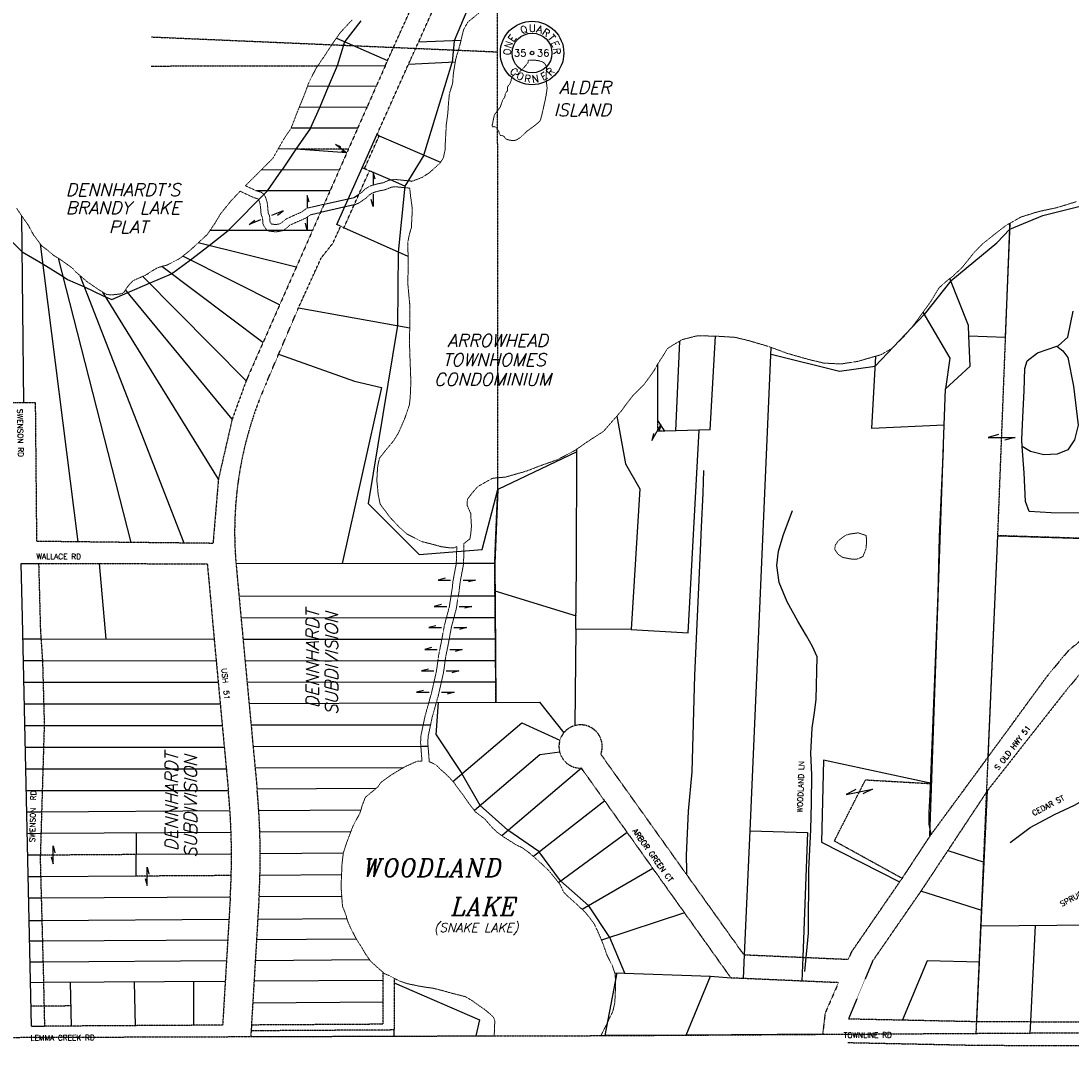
# Model space of a CAD drawing. Extents: x 382064 to 394843, y 99495 to 121971.
# Tile 5 of 36: x 387295 to 390206, y 99812 to 102658. Entities that reach past the tile are written whole.
import ezdxf
from ezdxf.enums import TextEntityAlignment as Align

# ---------------------------------------------------------------- set-up
doc = ezdxf.new("R2010")
doc.units = 0
doc.header["$LTSCALE"] = 0.005
doc.header["$MEASUREMENT"] = 0
for name, pattern in [('DGN Style 6', [74.75, 25, -12.5, 6.25, -12.5, 6, -12.5]), ('Erwl', [0.8, 0.175, -0.05, 0.35, -0.05, 0.175]), ('HIDDEN', [0.375, 0.25, -0.125]), ('HIDDEN2', [0.1875, 0.125, -0.0625]), ('PHANTOM', [2.5, 1.25, -0.25, 0.25, -0.25, 0.25, -0.25])]:
    doc.linetypes.add(name, pattern=pattern)
for name, color, linetype in [('17N', 7, 'Continuous'), ('20H', 2, 'Continuous'), ('27N', 7, 'Continuous'), ('30F', 1, 'PHANTOM'), ('30Q', 1, 'PHANTOM'), ('30S', 1, 'PHANTOM'), ('47N', 7, 'Continuous'), ('Y', 2, 'Continuous')]:
    doc.layers.add(name, color=color, linetype=linetype)
for name, color, linetype, lineweight in [('E_RW_Existing', 1, 'Erwl', 25), ('E_RW_Property', 1, 'Continuous', 25), ('E_WTR', 4, 'DGN Style 6', 15)]:
    doc.layers.add(name, color=color, linetype=linetype, lineweight=lineweight)
doc.styles.add('CONDO', font='ITALICC.shx', dxfattribs={"height": 35})
doc.styles.add('L', font='ITALIC.shx', dxfattribs={"height": 50})
doc.styles.add('R', font='ROMANS.shx', dxfattribs={"height": 35})
doc.styles.add('T', font='TXT.shx', dxfattribs={"height": 20})

# ---------------------------------------------------------------- blocks, each defined once
blk = doc.blocks.new('H')
at = {"layer": '20H', "color": 2}
for p, q in [((0, 25), (5.2, 5.7)), ((0, -25), (0, 25)), ((-5.2, -5.7), (0, -25))]:
    blk.add_line(p, q, dxfattribs=at)
blk = doc.blocks.new('H1')
at = {"layer": '20H', "color": 2}
for p, q in [((5.2, 15.4), (0, 34.7)), ((0, 34.7), (0, 0))]:
    blk.add_line(p, q, dxfattribs=at)
blk = doc.blocks.new('H2')
at = {"layer": '20H', "color": 2}
for p, q in [((0, 0), (0, -34.7)), ((0, -34.7), (-5.2, -15.4))]:
    blk.add_line(p, q, dxfattribs=at)
blk = doc.blocks.new('Q', base_point=(2908.2, 2882.1))
at = {"layer": 'Y'}
for radius in [88, 55, 5]:
    blk.add_circle((2908.2, 2882.1), radius, dxfattribs=at)
at = {"layer": 'Y', "style": 'T'}
for s, rotation, p in [('Q', 20, (2889, 2937.8)), ('A', 343, (2926.4, 2938.2)), ('R', 326, (2942, 2930.4)), ('N', 71, (2852.8, 2902.3)), ('E', 54, (2861.2, 2917.6)), ('T', 309, (2954.7, 2918.4)), ('E', 292, (2963.2, 2903.2)), ('O', 88, (2849.4, 2885.2)), ('R', 275, (2967, 2886.2)), ('C', 317.5308, (2851.5, 2822.7)), ('O', 334.5308, (2871.3, 2808.7)), ('E', 28.5308, (2945.9, 2809.1)), ('R', 45.5308, (2965.6, 2823.3)), ('R', 351.5308, (2894.4, 2801.1)), ('N', 8.5308, (2918.7, 2800.6))]:
    blk.add_text(s, height=20, rotation=rotation, dxfattribs=at).set_placement(p, align=Align.CENTER)
blk.add_text('U', height=20, dxfattribs=at).set_placement((2909.3, 2941), align=Align.CENTER)
for tag, p in [('N', (2908.2, 2912.9)), ('W', (2875.2, 2882.1)), ('E', (2939, 2882.1)), ('S', (2908.2, 2850.2))]:
    blk.add_attdef(tag, text='', height=20, dxfattribs=at).set_placement(p, align=Align.MIDDLE)

msp = doc.modelspace()

# ---------------------------------------------------------------- linework, layer by layer
at = {"layer": '30F', "flags": 128}
for points in [[(389943.6, 99850.4), (390003.5, 101230.3), (390037.3, 102097)], [(393892.5, 101173.4), (392571, 101187.6), (391257.9, 101191.1), (390003.5, 101230.3)]]:
    msp.add_lwpolyline(points, dxfattribs=at)
at = {"layer": '30Q'}
msp.add_line((387656.7, 102613.5), (388616.5, 102572.1), dxfattribs=at)
at = {"layer": '30Q', "linetype": 'PHANTOM'}
msp.add_line((387655.3, 102532.8), (388118, 102533.8), dxfattribs=at)
at = {"layer": '30S'}
for p, q in [((385978.8, 99835.1), (388606.4, 99843.5)), ((388556.4, 99843.3), (388915, 99844)), ((388915, 99844), (391256.9, 99858.5))]:
    msp.add_line(p, q, dxfattribs=at)
at = {"layer": '30S', "flags": 128}
msp.add_lwpolyline([(388611.9, 100768.2), (388608.3, 101153.6), (388616.7, 101358.6), (388616.5, 102738.8)], dxfattribs=at)
at = {"layer": 'E_RW_Existing'}
for p, q in [((388311.2, 102547.9), (388382.5, 102705.4)), ((388305.2, 102534.2), (388279.6, 102476.8)), ((388305.2, 102534.2), (388311.2, 102547.9)), ((388279.6, 102476.8), (388253.9, 102418.5)), ((388253.9, 102418.5), (388228.1, 102360.2)), ((388228.1, 102360.2), (388202.6, 102302.4)), ((388202.6, 102302.4), (388177.1, 102244.6)), ((388177.1, 102244.6), (388151.6, 102186.8)), ((388151.6, 102186.8), (388103.1, 102077.1)), ((388159.7, 102041.4), (388181.1, 102088.3)), ((388181.1, 102088.3), (388190.3, 102084.2)), ((388103.1, 102077.1), (388057.9, 101974.6)), ((388127.4, 102000.8), (388159.7, 102041.4)), ((388064.2, 101862.1), (388127.4, 102000.8)), ((388057.9, 101974.6), (388011.8, 101870.3)), ((388011.8, 101870.3), (387965.8, 101766)), ((387974.9, 101653.7), (388064.2, 101862.1)), ((387965.8, 101766), (387927.1, 101678.6)), ((387927.1, 101678.6), (387919.2, 101660.2)), ((387919.2, 101660.2), (387880.2, 101553.1)), ((387302.2, 101598.9), (387269.2, 101598.9)), ((387335.2, 101598.6), (387302.2, 101598.9)), ((387338.8, 101214.6), (387335.2, 101598.6)), ((387880.2, 101553.1), (387842.1, 101386.9)), ((387842.1, 101386.9), (387827.1, 101209.1)), ((387453.1, 101213.3), (387338.8, 101214.6)), ((387599.8, 101211.6), (387453.1, 101213.3)), ((387746.8, 101210), (387599.8, 101211.6)), ((387827.1, 101209.1), (387746.8, 101210)), ((387343.6, 101153.6), (387811.3, 101152.4)), ((388902.4, 100624.2), (389298.8, 100068.4)), ((389976.8, 100617.6), (389815.4, 100398)), ((388913.4, 100495.2), (388848.7, 100585.9)), ((389975.2, 100524.2), (389864.6, 100357)), ((388975.5, 100408.1), (388913.4, 100495.2)), ((389263.7, 100003.9), (388975.5, 100408.1)), ((389815.4, 100398), (389737.8, 100280.2)), ((389864.6, 100357), (389789.8, 100244.2)), ((389737.8, 100280.2), (389597.3, 100075.8)), ((389789.8, 100244.2), (389656.2, 100050.8)), ((389597.3, 100075.8), (389588.8, 100055.7)), ((389298.8, 100068.4), (389588.8, 100055.7)), ((389656.2, 100050.8), (389589.4, 99890.8)), ((389298.3, 100002.4), (389263.7, 100003.9)), ((389561.5, 99990.8), (389298.3, 100002.4)), ((389561.5, 99990.8), (389524.6, 99906.5)), ((389524.6, 99906.5), (389517.7, 99847.7)), ((389589.4, 99890.8), (389739.4, 99887.7))]:
    msp.add_line(p, q, dxfattribs=at)
at = {"layer": 'E_RW_Existing', "flags": 128}
msp.add_lwpolyline([(388190.3, 102084.2), (388261, 102242.1), (388247.2, 102248.1), (388288.1, 102339.3), (388281.7, 102342.1), (388369.2, 102537.5), (388397, 102598.6), (388495.8, 102819), (388500.9, 102830.2), (388507.3, 102827.4), (388512.1, 102838.1, 0.015393), (388546.6, 102921.9), (388584.6, 103019.1), (388609.8, 103110.9), (388614.4, 103140.3), (388629.8, 103193.2), (388641.3, 103237.8), (388641.9, 103240.1), (388644.4, 103475.6)], format="xyb", dxfattribs=at)
at = {"layer": 'E_RW_Existing'}
for points in [[(387974.9, 101653.7, 0.126994), (387891, 101152.5), (387899.3, 101062.7), (387904.9, 101002.6), (387921.6, 100824.4), (387927.2, 100765), (387932.8, 100705.5), (387938.3, 100646.1), (387943.9, 100586.7), (387949.5, 100527.3, -0.007504), (387954.1, 100467.7, -0.007504), (387957, 100408, -0.007504), (387958.1, 100348.2, -0.007504), (387957.4, 100288.4, -0.007487), (387955, 100228.8, -0.000768), (387954.6, 100222.7), (387951.2, 100166.3), (387947.9, 100109.6), (387944.4, 100051.8), (387933.8, 99874.3), (388299.5, 99876.5), (388299.5, 100018.9)], [(387811.3, 101152.4), (387819.6, 101062.8), (387825.1, 101002.9), (387830.4, 100942.9), (387836.1, 100882.9), (387841.7, 100823), (387847.3, 100763), (387852.9, 100703), (387858.5, 100643), (387864.2, 100583), (387869.8, 100523), (387870.1, 100519.6, -0.006887), (387874.3, 100467.2, -0.007827), (387877.3, 100407.5, -0.007827), (387878.4, 100347.7, -0.007827), (387877.7, 100287.9, -0.007809), (387875.1, 100228.3, -0.000095), (387875, 100227.6), (387871.4, 100165.8), (387868, 100109.1), (387853.9, 99873.1), (387359.9, 99870.1)], [(388830.3, 100703.6, 0.03028), (388823.4, 100701.2, 0.213518), (388789.8, 100665.5, 0.01062), (388789, 100663.1)]]:
    msp.add_lwpolyline(points, format="xyb", dxfattribs=at)
for points in [[(387343.6, 101153.6), (387348.5, 100969.7), (387354.5, 100880.1), (387359.2, 100708), (387348, 100333.2), (387356.9, 100004.1), (387359.9, 99870.1)], [(390359.7, 101029.2), (390314.3, 101005), (390200, 100912.5), (390140, 100840.8), (389976.8, 100617.6)], [(390390.7, 100970.9), (390350.9, 100949.7), (390246.5, 100865.2), (390192.5, 100800.7), (389975.2, 100524.2)], [(388329.5, 100003.2), (388329.5, 99859.7), (387932.8, 99857.3), (387931.8, 99841.3)], [(389739.4, 99887.7), (389787.4, 99886.7), (389807.7, 99886.2), (389945, 99883.3)], [(389588, 99824.8), (389738, 99821.7), (389786, 99820.7), (389806.3, 99820.3), (389943.6, 99817.4), (391256.8, 99812.5), (391916.3, 99813.1), (392078.2, 99814.9), (392574.2, 99816.3), (392793.3, 99817), (393003.5, 99817.6), (393216.5, 99818.2), (393429.4, 99818.8), (393642.2, 99819.4), (393892.2, 99819.3), (394651.8, 99819.3), (394808.6, 99819.5)]]:
    msp.add_lwpolyline(points, dxfattribs=at)
at = {"layer": 'E_RW_Existing', "flags": 128}
msp.add_lwpolyline([(389945, 99883.3), (391256.9, 99878.5), (391915.9, 99879.1), (392078.1, 99880.9)], dxfattribs=at)
at = {"layer": 'E_RW_Existing'}
for start, end in [(338.8572, 105.6987), (163.2808, 194.7625), (194.7626, 272.127)]:
    msp.add_arc((388846.5, 100645.8), 60, start, end, dxfattribs=at)
at = {"layer": 'E_RW_Property'}
for p, q in [((388531.3, 102685.6), (388496.2, 102602.8)), ((388236.9, 102658.5), (388192.5, 102600.4)), ((388169.6, 102610.5), (388311.2, 102547.9)), ((388172.1, 102533.9), (388192.5, 102600.4)), ((388514.8, 102603.6), (388397, 102598.6)), ((388496.2, 102602.8), (388490.3, 102542.5)), ((388118, 102533.8), (388305.2, 102534.2)), ((388147.3, 102476.5), (388172.1, 102533.9)), ((388498.8, 102543.1), (388369.2, 102537.5)), ((388411.4, 102286), (388490.3, 102542.7)), ((388279.6, 102476.8), (388089, 102476.3)), ((388123.5, 102418.2), (388147.3, 102476.5)), ((388253.9, 102418.5), (388066.2, 102418.1)), ((388097.4, 102360.5), (388123.5, 102418.2)), ((388228.1, 102360.2), (388043.7, 102360.6)), ((388097.4, 102360.5), (388057.3, 102302.7)), ((388240.8, 102250.9), (388281.7, 102342.1)), ((388288.1, 102339.3), (388458.1, 102265.8)), ((388057.3, 102302.7), (388018.4, 102244.3)), ((388411.4, 102286), (388358.8, 102199.8)), ((388177.1, 102244.6), (387960.4, 102244.1)), ((387978, 102186.4), (388018.4, 102244.3)), ((388170.4, 102093.1), (388240.8, 102250.9)), ((388247.2, 102248.1), (388240.8, 102250.9)), ((388319.5, 102216.8), (388261, 102242.1)), ((388358.8, 102199.8), (388319.5, 102216.8)), ((388358.8, 102199.8), (388341.1, 102016.7)), ((387869.5, 102076.6), (387978, 102186.4)), ((388151.6, 102186.8), (387948.2, 102186.4)), ((387163.4, 102148.9), (387298.2, 102017.9)), ((390128.1, 102118.5), (390288.5, 102158.7)), ((387302.2, 101598.9), (387297.3, 102116.8)), ((390036.7, 102080.4), (390128.1, 102118.5)), ((388181.1, 102088.3), (388170.4, 102093.1)), ((388368.3, 102004.5), (388190.3, 102084.2)), ((390025, 101780.9), (390037.3, 102097)), ((387816.6, 102035), (387869.5, 102076.6)), ((387978.3, 102076.8), (387818.7, 102076.5)), ((388022, 102076.9), (387978.3, 102076.8)), ((388103.1, 102077.1), (388022, 102076.9)), ((390001.1, 102042.7), (390036.7, 102080.4)), ((387453.1, 101213.3), (387348.4, 102039.5)), ((387764.5, 101995.1), (387816.6, 102035)), ((388057.9, 101974.6), (387786.3, 102042.6)), ((389873.1, 101936.8), (390001.1, 102042.7)), ((387298.2, 102017.9), (387355.4, 101983.9)), ((387599.8, 101211.6), (387398.4, 101999.6)), ((388011.8, 101870.3), (387743.3, 102005.7)), ((388341.1, 102016.7), (388338.4, 101813.3)), ((387355.4, 101983.9), (387411.3, 101949.1)), ((387965.8, 101766), (387685.1, 101976.9)), ((387712, 101956.7), (387764.5, 101995.1)), ((387411.3, 101949.1), (387424, 101941.2)), ((387424, 101941.2), (387445.3, 101931.8)), ((387478.4, 101901.1), (387458.9, 101951.4)), ((387919.2, 101660.2), (387632.8, 101949.6)), ((387651.5, 101930.7), (387712, 101956.7)), ((389922.4, 101813.1), (389870.4, 101943.6)), ((387445.3, 101931.8), (387470.9, 101920.5)), ((387470.9, 101920.5), (387522.9, 101896)), ((387880.2, 101553.1), (387584.8, 101912.5)), ((387591.2, 101904.7), (387651.5, 101930.7)), ((389873.1, 101936.8), (389799.2, 101844.2)), ((387746.8, 101210), (387478.4, 101901.1)), ((387842.1, 101386.9), (387521.5, 101905.8)), ((387522.9, 101896), (387529.5, 101893)), ((387529.5, 101893), (387546.8, 101885.3)), ((387546.8, 101885.3), (387591.2, 101904.7)), ((388064.2, 101862.1), (388372.7, 101807.2)), ((389795.9, 101849.9), (389870.8, 101722.7)), ((389663.6, 101700.1), (389799.2, 101844.2)), ((389923.3, 101784.4), (389922.4, 101813.1)), ((389923.3, 101784.4), (390025, 101780.9)), ((389926.5, 101700.2), (389923.3, 101784.4)), ((388009.1, 101733.4), (388219.2, 101658.7)), ((389316.3, 100412), (389375.4, 101752.2)), ((389374.6, 101733.8), (389564.7, 101686.8)), ((389374.6, 101733.8), (389564.7, 101686.8)), ((389060.5, 101550.2), (389060.6, 101706.8)), ((389653.9, 101527.5), (389665.2, 101728.2)), ((389870.8, 101722.7), (389858.1, 101637.4)), ((389564.7, 101686.8), (389663.6, 101700.1)), ((389564.7, 101686.8), (389663.6, 101700.1)), ((389858.1, 101637.4), (389926.5, 101700.2)), ((388219.2, 101658.7), (388294.1, 101641)), ((388294.1, 101641), (388185.4, 101152.9)), ((389854.3, 101536.9), (389858.1, 101637.4)), ((389854.3, 101536.9), (389858.1, 101637.4)), ((389854.3, 101536.9), (389653.9, 101527.5)), ((389815.4, 100398), (389854.3, 101536.9)), ((389205.4, 101523.7), (389080.5, 101520.7)), ((389144.6, 100960.8), (389175.5, 101523)), ((388836.1, 101463.4), (388616.7, 101358.6)), ((388835.4, 101147), (388836.1, 101470.5)), ((388616.7, 101358.6), (388616.7, 101391)), ((388616.7, 101358.6), (388608.3, 101153.6)), ((389976.8, 100617.6), (390003.5, 101230.3)), ((390003.5, 101230.3), (390690.2, 101208.7)), ((387299, 101003.2), (387295.6, 101153.7)), ((387295.6, 101153.7), (387343.6, 101153.6)), ((388501.6, 101153.3), (387891, 101152.5)), ((388521.7, 101153.3), (388501.6, 101153.3)), ((388608.3, 101153.4), (388521.7, 101153.3)), ((388608.3, 101153.6), (388609.4, 101040.5)), ((388833.4, 100971.2), (388835.4, 101147)), ((388487.2, 101063.5), (388507.4, 101063.5)), ((388507.4, 101063.5), (388609.2, 101063.6)), ((388609, 101077.9), (388833.8, 101007.9)), ((387899.3, 101062.7), (388487.2, 101063.5)), ((388609.4, 101040.5), (388611.9, 100768.2)), ((387324, 99869.9), (387299, 101003.2)), ((387904.9, 101002.6), (388474.6, 101003.4)), ((388474.6, 101003.4), (388495.3, 101003.4)), ((388495.3, 101003.4), (388609.7, 101003.6)), ((388833.4, 100971.2), (388830.3, 100703.6)), ((388986.8, 100970.4), (389144.6, 100960.8)), ((387350.3, 100943), (387300.3, 100943)), ((387830.4, 100942.9), (387350.3, 100943)), ((387910.5, 100943.2), (388461.9, 100943.9)), ((388461.9, 100943.9), (388482.2, 100944)), ((388482.2, 100944), (388610.3, 100944.1)), ((387354.3, 100883), (387301.6, 100883)), ((387836.1, 100882.9), (387354.3, 100883)), ((387916, 100883.8), (388450.9, 100884.5)), ((388450.9, 100884.5), (388471.1, 100884.5)), ((388471.1, 100884.5), (388610.8, 100884.7)), ((387356.1, 100823), (387303, 100823.1)), ((387841.7, 100823), (387356.1, 100823)), ((387921.6, 100824.4), (388440.1, 100825.1)), ((388440.1, 100825.1), (388460.6, 100825.1)), ((388460.6, 100825.1), (388611.4, 100825.3)), ((387357.7, 100763), (387304.3, 100763.1)), ((387847.3, 100763), (387357.7, 100763)), ((387927.2, 100765), (388425.5, 100767)), ((388425.5, 100767), (388446.4, 100767.4)), ((388446.3, 100678.2), (388452.4, 100767.4)), ((388446.4, 100767.4), (388732.3, 100768.9)), ((388732.3, 100768.9), (388799.7, 100683.4)), ((387359, 100703), (387305.6, 100703.1)), ((387852.9, 100703), (387359, 100703)), ((387932.8, 100705.5), (388410.1, 100706.2)), ((388410.1, 100706.2), (388430.6, 100706.2)), ((388492.5, 100549.1), (388683.4, 100711.7)), ((388683.4, 100711.7), (388789, 100663.1)), ((388446.3, 100678.2), (388517.6, 100570.5)), ((387357.2, 100643), (387306.9, 100643.1)), ((387858.5, 100643), (387357.2, 100643)), ((387938.3, 100646.1), (388403.5, 100646.7)), ((388403.5, 100646.7), (388423.5, 100646.7)), ((388788.5, 100630.5), (388733.3, 100622.4)), ((388733.3, 100622.4), (388552.1, 100468.1)), ((387355.5, 100583), (387308.3, 100583.1)), ((387864.2, 100583), (387355.5, 100583)), ((387943.9, 100586.7), (388355.1, 100587.2)), ((388568.4, 100482.1), (388517.6, 100570.5)), ((388848.7, 100585.9), (388628.3, 100398.5)), ((387353.7, 100523), (387309.6, 100523.1)), ((387869.8, 100523), (387353.7, 100523)), ((388279.1, 100529.3), (387949.5, 100527.3)), ((389965.9, 100325.4), (389975.2, 100524.2)), ((388644.6, 100414), (388568.4, 100482.1)), ((388913.4, 100495.2), (388715.7, 100340.6)), ((387351.9, 100463.9), (387310.9, 100463.7)), ((387874.3, 100467.2), (387351.9, 100463.9)), ((388236.9, 100469.4), (387954.1, 100467.7)), ((387350.2, 100404.2), (387312.2, 100404)), ((387877.3, 100407.5), (387350.2, 100404.2)), ((388209.4, 100409.5), (387957, 100408)), ((388730.8, 100354.3), (388644.6, 100414)), ((388784.8, 100268.8), (388975.5, 100408.1)), ((389301.2, 100068.3), (389316.3, 100412)), ((389316.3, 100412), (389476.1, 100406.9)), ((389476.1, 100406.9), (389462.8, 100061.2)), ((387348.4, 100344.4), (387313.6, 100344.2)), ((387878.4, 100347.7), (387613.6, 100346.1)), ((388188.6, 100349.6), (387958.1, 100348.2)), ((388790.7, 100273.1), (388730.8, 100354.3)), ((389864.6, 100357), (389965.9, 100325.4)), ((389047, 100307.8), (388850.9, 100194)), ((389959.5, 100191.3), (389965.9, 100325.4)), ((387349.4, 100284.6), (387314.9, 100284.4)), ((387613.5, 100286.3), (387349.4, 100284.6)), ((388869.6, 100204), (388790.7, 100273.1)), ((387351, 100225.1), (387316.2, 100224.9)), ((387875.1, 100228.3), (387351, 100225.1)), ((388184.2, 100230.3), (387955, 100228.8)), ((389959.5, 100191.3), (389789.8, 100244.2)), ((388927.3, 100116.5), (388869.6, 100204)), ((389952.8, 100048.2), (389959.5, 100191.3)), ((387352.6, 100162.6), (387317.6, 100162.3)), ((387871.4, 100165.8), (387352.6, 100162.6)), ((388198.6, 100167.8), (387951.2, 100166.3)), ((389134.6, 100185), (388904.4, 100108.9)), ((391255.5, 100158.5), (389957.5, 100147.7)), ((387354.2, 100105.9), (387318.8, 100105.7)), ((387868, 100109.1), (387354.2, 100105.9)), ((388225.1, 100111.3), (387947.9, 100109.6)), ((388968.9, 100016.9), (388927.3, 100116.5)), ((387355.7, 100048.2), (387320.1, 100048)), ((387864.5, 100051.4), (387355.7, 100048.2)), ((388261.8, 100053.8), (387944.4, 100051.8)), ((389298.3, 100002.4), (389301.2, 100068.3)), ((389462.8, 100061.2), (389460.2, 99995.3)), ((389807.6, 100051.2), (389739.4, 99887.7)), ((389952.8, 100048.2), (389807.6, 100051.2)), ((389945, 99883.3), (389952.8, 100048.2)), ((388915, 99844), (388947.9, 100017.8)), ((388941.3, 100018.1), (389206.3, 100008.8)), ((387357.2, 99991), (387321.4, 99990.8)), ((387861.1, 99994.1), (387357.2, 99991)), ((387434.9, 99870.5), (387432.2, 99991.5)), ((387608.7, 99992.6), (387611.5, 99871.6)), ((387773.9, 99872.7), (387774.4, 99993.6)), ((388299.5, 99996.8), (387941, 99994.6)), ((388329.5, 99990.3), (388566, 99887.6)), ((389139.5, 99845.4), (389206.3, 100008.8)), ((389206.3, 100008.8), (389263.7, 100003.9)), ((388299.5, 99936.6), (387937.4, 99934.3)), ((388566, 99887.6), (388556.4, 99843.3)), ((388329.5, 99842.6), (388329.5, 99859.7)), ((388903, 99844), (388915, 99844)), ((389139.5, 99845.4), (388915, 99844)), ((389517.7, 99847.7), (389139.5, 99845.4))]:
    msp.add_line(p, q, dxfattribs=at)
at = {"layer": 'E_RW_Property', "linetype": 'HIDDEN2'}
for p, q in [((388202.6, 102302.4), (388057.3, 102302.7)), ((389060.5, 101520.2), (389060.5, 101550.2)), ((389080.5, 101520.7), (389060.5, 101520.2))]:
    msp.add_line(p, q, dxfattribs=at)
at = {"layer": 'E_RW_Property', "linetype": 'HIDDEN'}
for p, q in [((387613.6, 100346.1), (387348.4, 100344.4)), ((387877.7, 100287.9), (387613.5, 100286.3))]:
    msp.add_line(p, q, dxfattribs=at)
at = {"layer": 'E_RW_Property', "flags": 128}
for points in [[(388198, 102291.8), (388057.3, 102302.7), (388007.9, 102302.8)], [(390343.7, 101292.2), (390151.4, 101293.5), (390090.1, 101297.8), (390080.5, 101325.4), (390076.7, 101404.8), (390071.3, 101477.8), (390069.9, 101496.7), (390072.9, 101558.9), (390076.3, 101632.1), (390078.8, 101693.6), (390084.6, 101715.5), (390113.7, 101737.5), (390167, 101755.9), (390170.6, 101757.2), (390198, 101780.7), (390212.2, 101852.9)], [(390167, 101755.9), (390183.7, 101742.6), (390197.8, 101724.9), (390213.6, 101645), (390226.3, 101537), (390215.7, 101496.1), (390197.5, 101468.9), (390168.3, 101456.5), (390131.4, 101454.5), (390094.3, 101464.1), (390071.3, 101477.8)], [(389819, 100402.5), (389813.1, 100430.4), (389813.3, 100462.9), (389815.7, 100512.4), (389829.2, 100833.8), (389838.1, 101068.3), (389842.2, 101227.6), (389852.4, 101472.2)], [(389140.8, 100290), (389141.1, 100301.9), (389140, 100343.3), (389145.9, 100466.1), (389155.8, 100575.9), (389162.9, 100843.8), (389177.3, 101147.5), (389179.7, 101210.4), (389181.7, 101254), (389186.2, 101348.7), (389188.5, 101411.2)], [(389468, 100021.8), (389478.3, 100128.1), (389479.4, 100304), (389485.2, 100416.1), (389487, 100488.7), (389487.6, 100567.7), (389485, 100627.4), (389488.3, 100696.7), (389494.7, 100740.4), (389499.9, 100776.5), (389502.5, 100894.7), (389489.8, 100923.2), (389473.1, 100952.3), (389449.1, 100993.7), (389419.1, 101047.2), (389397.3, 101100.5), (389390.8, 101147.3), (389395.4, 101187.9), (389408.5, 101230.9), (389433.8, 101300.2)], [(387613.7, 100405.8), (387613.5, 100286.3)], [(387933.8, 99874.3), (387932.8, 99857.3)]]:
    msp.add_lwpolyline(points, dxfattribs=at)
at = {"layer": 'E_RW_Property'}
for points in [[(388135.1, 102149.5), (388218.4, 102168.7), (388219.4, 102169.1), (388227.2, 102174.1), (388232, 102177.3)], [(388218.9, 102148.1), (388125, 102126.5)], [(388338.4, 101813.3), (388257.6, 101319.8), (388399.1, 101178.5), (388573.6, 101192.3), (388616.7, 101358.6)], [(389110.5, 101521.4), (389121.6, 101770.3)], [(389205.4, 101523.7), (389220.8, 101783.6)], [(388947.2, 101562.3), (388971.2, 101429.4), (389010.6, 101360.4), (388986.8, 100970.4), (388833.4, 100971.2)], [(389080.5, 101520.7), (389060.5, 101550.2)], [(387511.3, 101153.2), (387530.4, 100943)], [(389820.3, 100542.9), (389519.9, 100607.8), (389514.6, 100380.2), (389731.1, 100270.4)], [(390037.9, 100379.2), (390093.3, 100420.8), (390160.3, 100457.7), (390215.7, 100483.1), (390273.4, 100515.5), (390322.2, 100547.8), (390384.3, 100545.5)], [(388183.6, 100289.8), (387957.4, 100288.4)], [(390106.7, 100149), (390093.8, 99882.8)], [(387324, 99869.9), (387359.9, 99870.1)], [(390093.8, 99882.8), (390092.3, 99851.3)], [(387931.8, 99841.3), (388329.5, 99842.6), (388606.4, 99843.5)]]:
    msp.add_lwpolyline(points, dxfattribs=at)
at = {"layer": 'E_RW_Property', "linetype": 'HIDDEN2', "flags": 128}
for points in [[(389737.8, 100280.2), (389550.1, 100383.6), (389636.7, 100553.3), (389820.3, 100542.9)], [(387433.7, 99926.3), (387358.6, 99925.8), (387322.8, 99925.6)]]:
    msp.add_lwpolyline(points, dxfattribs=at)
at = {"layer": 'E_WTR'}
for points in [[(388514.8, 102603.6), (388522, 102633.4), (388533.3, 102654), (388579.5, 102692.4), (388598.2, 102707.4), (388616.5, 102714.9), (388619.9, 102716.3), (388649, 102724), (388668.3, 102723.8), (388678.9, 102721.1), (388711, 102710.6), (388723.2, 102706.5), (388749.8, 102708.1), (388771.5, 102714.4), (388796.4, 102722.6), (388812.8, 102730.1), (388834.1, 102735.7), (388860.1, 102748), (388894.4, 102770.4)], [(388212.7, 102660.2), (388194.8, 102641.5), (388180, 102625.4), (388158.9, 102595.2), (388136.7, 102561.2), (388118, 102533.8)], [(388377.8, 102212.9), (388407, 102223.9), (388427.8, 102237.5), (388456.8, 102263.7), (388466.1, 102278.3), (388470.6, 102300.1), (388471.5, 102322.1), (388472.8, 102345.2), (388474.3, 102372.3), (388478.3, 102401.8), (388480.2, 102429.4), (388482.7, 102455.6), (388491.7, 102485.1), (388494, 102514.6), (388500.3, 102552.4), (388511.9, 102591.2), (388514.8, 102603.6)], [(387916.9, 102200.9), (387942.1, 102226.2), (387960.4, 102244.1), (387977.3, 102260.8), (387993.8, 102277.9), (388007.4, 102302), (388024.9, 102332.7), (388043, 102358.8), (388043.4, 102359.8), (388062.1, 102408.1), (388066.2, 102418.1), (388077.8, 102446.4), (388089, 102476.3), (388093.3, 102487.8), (388112.4, 102525.5), (388118, 102533.8)], [(387916.9, 102200.9), (387947.2, 102186.7), (387960.4, 102183), (387962, 102182.2), (387963.5, 102181.1), (387968.3, 102177), (387969.4, 102175.9), (387970.4, 102174.4), (387971.2, 102172.8), (387976.8, 102157.1), (387977.4, 102154.8), (387979.2, 102139), (387980.2, 102126.1), (387983.8, 102117.2), (387984.5, 102114), (387985.3, 102100.7), (387989.2, 102094.7), (388001.4, 102093.1), (388013.9, 102095.5), (388019.9, 102100.3), (388027, 102106.7), (388029.5, 102108.4), (388050.2, 102118), (388073.1, 102128), (388085.7, 102137.2), (388086.6, 102137.8), (388088.2, 102138.5), (388089.3, 102138.9), (388135.1, 102149.5)], [(388232, 102177.3), (388239.7, 102182.6), (388247.3, 102190.2), (388248.8, 102191.4), (388259.4, 102198.6), (388262.1, 102199.9), (388281, 102205.5), (388298, 102208.9), (388315.4, 102216), (388318, 102216.7), (388331, 102218.1), (388333.1, 102218.2), (388374.6, 102214), (388376.3, 102213.6), (388377.8, 102212.9)], [(387297.3, 102116.8), (387298.8, 102114.6), (387314.7, 102091.8), (387329.6, 102064.5), (387352.8, 102033.7), (387366.8, 102023.2), (387387, 102006.5), (387398.4, 101999.6), (387404.2, 101996), (387427.6, 101979.6), (387440.3, 101969.8), (387442.2, 101965.9), (387458.9, 101951.4), (387477.7, 101935), (387510.5, 101912.5), (387521.5, 101905.8), (387532.7, 101899.2), (387546.3, 101898), (387573.8, 101901.2), (387580.3, 101905.3), (387584.8, 101912.5), (387588.3, 101918.2), (387597, 101928.9), (387605.9, 101937.8), (387641.5, 101953.4), (387658.2, 101964.7), (387674.7, 101974), (387685.1, 101976.9), (387699.4, 101980.8), (387733.7, 101998.3), (387743.3, 102005.7), (387763.1, 102021.2), (387786.3, 102042.6), (387811.2, 102065.6), (387818.7, 102076.5), (387833.4, 102098), (387848, 102122.8), (387875.8, 102157.3), (387902.6, 102186)], [(388125, 102126.5), (388097.7, 102120.3), (388084.1, 102111.2), (388082.1, 102110), (388058.2, 102099.7), (388039.3, 102090.9), (388032.6, 102084.8), (388024.4, 102078.3), (388023.2, 102077.5), (388021.6, 102076.7), (388020.1, 102076.3), (388003.6, 102073.1), (388000.4, 102073), (387981.6, 102075.5), (387979.9, 102076), (387978.4, 102076.7), (387976.9, 102077.7), (387975.7, 102079), (387975, 102079.9), (387966.8, 102092.4), (387966.1, 102094), (387965.6, 102095.7), (387965.5, 102096.8), (387964.6, 102111.2), (387961.1, 102120), (387960.4, 102123), (387959.3, 102137.3), (387957.7, 102151.4), (387953.3, 102163.6), (387952.1, 102164.5), (387941.1, 102167.6), (387939.5, 102168.2), (387904.4, 102184.7), (387903, 102185.7), (387902.6, 102186)], [(388373.2, 102194.3), (388371.9, 102194.3), (388332.2, 102198.1), (388321.7, 102197), (388304.6, 102190), (388302.8, 102189.5), (388285.4, 102186), (388269.3, 102181.1), (388260.7, 102175.4), (388253.2, 102167.8), (388251.8, 102166.7), (388238.1, 102157.3), (388229.3, 102151.8), (388226.7, 102151), (388223.7, 102149.2), (388222.5, 102148.9), (388218.9, 102148.1)], [(388372.7, 101807.2), (388372.8, 101817), (388372.6, 101873.2), (388367.3, 101930.9), (388368.8, 101986.7), (388367.1, 102042.8), (388371.2, 102063.5), (388377.3, 102085), (388379.4, 102126.2), (388379.3, 102141), (388373.6, 102182.9), (388373.2, 102194.3)], [(390221.2, 102156.7), (390166.2, 102139.8), (390116.8, 102129.4), (390068.5, 102114.5), (390026.3, 102090.8), (389993.2, 102065.3), (389962.3, 102040.7), (389938.7, 102017), (389904.5, 101974.2), (389878.1, 101949.4), (389863.4, 101938.2), (389840.5, 101917.8), (389816.5, 101878.2), (389791.9, 101844.5), (389768.2, 101812), (389743.4, 101783.2), (389708.9, 101749.1), (389679.7, 101732.4), (389615.7, 101714), (389568.1, 101706.5), (389520.8, 101709.2), (389477.5, 101719.4), (389419.8, 101735.9), (389367.9, 101755), (389313.5, 101771.2), (389275.2, 101780.4), (389226.5, 101783.5), (389171.2, 101784.9), (389128.6, 101774.3), (389107.7, 101762.2), (389087.4, 101749.3), (389079.6, 101736.5), (389059.6, 101705.1), (389050.7, 101688.9), (389022.6, 101649.7), (388990.4, 101617.5), (388970.9, 101592), (388960.8, 101577.8), (388947.1, 101562.2), (388910.2, 101519.8), (388864.2, 101490.2), (388831.8, 101467.5), (388781.5, 101440.7), (388727.4, 101421.6), (388697.1, 101409.8), (388638.9, 101393.1), (388616.7, 101391)], [(387297.3, 102116.8), (387281.9, 102139.1)], [(388503.1, 101200.1), (388495.2, 101197), (388479.6, 101197.2), (388460.3, 101199.9), (388431, 101207.9), (388405.8, 101214.2), (388364.5, 101235.3), (388341.4, 101256.3), (388317.4, 101282.2), (388290.8, 101317.9), (388285.3, 101344.4), (388281.5, 101383.8), (388283.4, 101418.1), (388285.2, 101430.1), (388288.9, 101445.5), (388307, 101468.5), (388326.8, 101492), (388341.6, 101515.7), (388359.1, 101556.1), (388371.9, 101594.5), (388373.9, 101612.2), (388375.9, 101656.3), (388373.3, 101727.1), (388372, 101765.7), (388372.7, 101807.2)], [(388616.7, 101391), (388602, 101389.5), (388561.9, 101367.1), (388547.1, 101350.2), (388532.8, 101331.8), (388531.8, 101314.9), (388541.7, 101292.5), (388543.9, 101255.9), (388541.7, 101233.9), (388539.5, 101221.5), (388522.3, 101208.1)], [(389573.3, 101170.2), (389560.2, 101179.3), (389551.8, 101191.1), (389551.8, 101196), (389552.5, 101203.9), (389561.7, 101217.3), (389581.9, 101232), (389591, 101234.6), (389615.9, 101238.2), (389637.9, 101230.9), (389639.7, 101220.1), (389639.1, 101207.1), (389638, 101194.8), (389629.5, 101172.8), (389616.5, 101166.2), (389605.5, 101164.8), (389594, 101166.1), (389573.3, 101170.2)], [(388522.3, 101208.1), (388522.5, 101207.6), (388523, 101205.9), (388523.2, 101204), (388522.6, 101173.9), (388521.5, 101150.5), (388521.4, 101149.1), (388512.6, 101102.4), (388509.9, 101078.5), (388501.5, 101026.9), (388488.1, 100976.2), (388480.3, 100933.4), (388472.7, 100895.7), (388466.3, 100850.5), (388452.3, 100788.4), (388434.7, 100725.9), (388423.9, 100674.5), (388422.8, 100657.1), (388426.8, 100604.4), (388426.6, 100603)], [(388425.5, 100767), (388433, 100793.6), (388446.7, 100854.5), (388453, 100899.4), (388460.7, 100937.3), (388468.7, 100981), (388482.1, 101031.6), (388490.1, 101081.4), (388492.9, 101105.7), (388501.6, 101152.1), (388502.6, 101174.6), (388503.1, 101200.1)], [(388406.6, 100605.5), (388402.8, 100656.3), (388402.8, 100657.8), (388404, 100676.6), (388404.2, 100678), (388415.4, 100731), (388425.5, 100767)], [(388606.4, 99843.5), (388607, 99845.6), (388608.2, 99873.7), (388608.5, 99886.1), (388606.1, 99893.7), (388595.5, 99904.1), (388578.7, 99917.9), (388569.1, 99924.1), (388545.8, 99941.1), (388526.7, 99952.1), (388486.5, 99962.3), (388468.3, 99967.7), (388437.3, 99975.4), (388404.1, 99980.2), (388368, 99987.7), (388343.3, 99995.7), (388318.2, 100009.3), (388303.1, 100015.8), (388278.5, 100037.1), (388263.1, 100051.9), (388250, 100070.6), (388237.7, 100091.7), (388225.4, 100110.7), (388209.2, 100141.1), (388199.9, 100163.2), (388195.4, 100179.6), (388186.2, 100203.2), (388183.2, 100244), (388182.7, 100256), (388183.2, 100282), (388185, 100320.8), (388188.9, 100352.3), (388198.4, 100380.5), (388215.2, 100424.9), (388233.7, 100459.4), (388241.7, 100484.1), (388249.6, 100504.8), (388284.6, 100533.9), (388293.2, 100546.7), (388321.8, 100567.2), (388358.5, 100589.3), (388393.2, 100604.8), (388406.6, 100605.5)], [(388426.6, 100603), (388429.8, 100602.6), (388445.9, 100594.4), (388464.6, 100576.4), (388472.1, 100570.5), (388495.1, 100546.4), (388505.7, 100531), (388521.7, 100509.8), (388536, 100489.1), (388554.9, 100464.4), (388581, 100444.5), (388601.9, 100420.5), (388614.9, 100408), (388635, 100393.7), (388646.1, 100387), (388668.7, 100372.5), (388683.1, 100366), (388701.8, 100352.8), (388727.7, 100330.2), (388756.6, 100303.4), (388772.6, 100284.7), (388790.7, 100261.2), (388799.6, 100241.8), (388809.7, 100231.4), (388829.4, 100214.2), (388859.5, 100185.8), (388873.8, 100168.2), (388884.3, 100153.7), (388893, 100135.5), (388901.1, 100117.1), (388909.4, 100096.4), (388919.5, 100067.7), (388935.1, 100037), (388942.6, 100014.1), (388943.2, 99991.6), (388943.2, 99975.6), (388942.4, 99957.5), (388941.5, 99936.2), (388936.3, 99912.1), (388920.7, 99879.6), (388907.2, 99852.3), (388903, 99844)]]:
    msp.add_lwpolyline(points, dxfattribs=at)
msp.add_lwpolyline([(388695, 102535, -0.002761), (388686.4, 102525.7, -0.005466), (388682, 102521, -0.006577), (388679.9, 102518.9, 0.004839), (388677, 102516, 0.087445), (388675.1, 102513.3, -0.073752), (388673, 102510, -0.413951), (388668.3, 102509.7, 0.346276), (388663, 102510, 0.074693), (388659.1, 102506.2, 0.066894), (388656, 102501, 0.057199), (388654, 102494.1, -0.055919), (388652, 102487, -0.094037), (388647.3, 102479.8, 0.122645), (388644, 102474, 0.14026), (388644, 102470, -0.143396), (388644, 102466, -0.122232), (388641.2, 102461.2, 0.113233), (388638, 102456, 0.059875), (388637, 102450.9, -0.076848), (388636, 102447, -0.077382), (388632.9, 102441.9, 0.08266), (388630, 102437, 0.024094), (388628, 102431, -0.023964), (388626, 102425, -0.008838), (388623.6, 102419.1, -0.043567), (388623, 102418, -0.041028), (388621.4, 102415.9, 0.029285), (388619, 102413, 0.002409), (388617, 102410.2, -0.001655), (388614, 102406, -0.016631), (388609.8, 102400.5, 0.037187), (388608, 102398, 0.065715), (388607.4, 102396.6, 0.01798), (388606, 102391, 0.003444), (388604.9, 102385.8, -0.001832), (388603, 102376, -0.011961), (388601.8, 102370.5, 0.018594), (388601, 102367, 0.58791), (388604.3, 102364.3, -0.296451), (388611, 102363, -0.003582), (388612.5, 102361.5, -0.009824), (388613, 102361, -0.025656), (388614.8, 102358.8, -0.010182), (388619, 102353, -0.141266), (388621, 102346.9, 0.17135), (388623, 102342, 0.206065), (388627.1, 102340, -0.149045), (388633, 102338, -0.095283), (388637.5, 102333.1, 0.137227), (388641, 102330, 0.035576), (388642.8, 102329.3, 0.015583), (388647, 102328, 0.064947), (388659.9, 102326.3, 0.103141), (388668, 102328, 0.044252), (388674.8, 102331.7, 0.032949), (388683, 102338, 0.018811), (388691.7, 102346.3, -0.026587), (388698, 102352, -0.021784), (388705.2, 102357.5, 0.013596), (388717, 102366, 0.025233), (388732.2, 102379, 0.104427), (388735, 102383, 0.036038), (388736.7, 102388.2, 0.008746), (388742, 102410, 0.000834), (388747.1, 102433, 0.002134), (388749, 102442, 0.008658), (388751.4, 102454.6, 0.010578), (388753, 102465, 0.067089), (388752.9, 102479.2, -0.034154), (388751, 102507, -0.02882), (388751.6, 102517.1, 0.032587), (388752, 102526, 0.133787), (388748.8, 102537.1, 0.150329), (388741, 102544, 0.031736), (388733.9, 102546.7, 0.04014), (388728, 102548, 0.009589), (388724.3, 102548.4, 0.005635), (388718, 102549, 0.048597), (388703.7, 102548.7, 0.23206), (388701, 102547, 0.273813), (388701, 102545, -0.266319), (388701, 102543, -0.032473), (388698.7, 102539.5, -0.023463)], format="xyb", close=True, dxfattribs=at)

# ---------------------------------------------------------------- block references
at = {"layer": '20H'}
for p, xscale, yscale, zscale, rotation in [((388182.2, 102303.7), 0.7499999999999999, 0.7499999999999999, 0.7499999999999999, 53.39349920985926), ((390014.1, 101502.8), 1.5, 1.5, 1.5, 270), ((389619.5, 100520.3), 1.5, 1.5, 1.5, 281.2928993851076)]:
    msp.add_blockref('H', p, dxfattribs=dict(at, xscale=xscale, yscale=yscale, zscale=zscale, rotation=rotation))
for name, p in [('H1', (388271.4, 102203.3)), ('H1', (388088.5, 102139.5)), ('H2', (388271.4, 102178.2)), ('H2', (388088.5, 102112.8)), ('H', (387383.6, 100345.6)), ('H', (387644.2, 100285.8))]:
    msp.add_blockref(name, p, dxfattribs=at)
for name, p, rotation in [('H1', (387989.4, 102118.1), 292.2194051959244), ('H2', (387959.3, 102106.7), 292.2194051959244), ('H', (389056.2, 101515.8), 329.7529741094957), ('H1', (388486, 101107.4), 90), ('H2', (388520.5, 101107.5), 90), ('H1', (388475.4, 101034.5), 90), ('H2', (388509.9, 101034.5), 90), ('H1', (388460.5, 100975.5), 90), ('H2', (388495, 100975.5), 90), ('H1', (388448.9, 100914.8), 90), ('H2', (388483.5, 100914.8), 90), ('H1', (388439.7, 100855.4), 90), ('H2', (388474.2, 100855.4), 90), ('H1', (388426.4, 100796.3), 90), ('H2', (388460.9, 100796.3), 90)]:
    msp.add_blockref(name, p, dxfattribs=dict(at, rotation=rotation))
at = {"layer": 'Y'}
ref = msp.add_blockref('Q', (388712, 102568.9), dxfattribs=at)
ref.add_attrib('E', '36', dxfattribs={"color": 2, "height": 20, "style": 'T'}).set_placement((388742.8, 102568.9), align=Align.MIDDLE)
ref.add_attrib('W', '35', dxfattribs={"color": 2, "height": 20, "style": 'T'}).set_placement((388679, 102568.9), align=Align.MIDDLE)

# ---------------------------------------------------------------- texts
at = {"layer": '17N', "style": 'R'}
for s, rotation, p in [('SWENSON RD', 271.2112, (387284.2, 101581.6)), ('WALLACE RD', 359.6145, (387337.6, 101165.8)), ('USH  51', 275.199, (387850.6, 100862.1)), ('S OLD HWY 51', 52.4913, (390004.8, 100578.6)), ('WOODLAND LN', 88.0496, (389461.9, 100462.4)), ('SWENSON  RD', 88.6221, (387333.4, 100380.1)), ('CEDAR ST', 27.5076, (390103.3, 100453)), ('ARBOR GREEN CT', 305.6287, (388989.4, 100411.4)), ('SPRUCE ST', 27.5076, (390180.8, 100201.2)), ('LEMMA CREEK RD', 0.3623, (387321.2, 99830)), ('TOWNLINE RD', 0.3706, (389576.1, 99837.5))]:
    msp.add_text(s, height=15, rotation=rotation, dxfattribs=at).set_placement(p)
at = {"layer": '27N', "style": 'CONDO'}
for s, p in [("DENNHARDT'S", (387418.3, 102172.2)), ('BRANDY LAKE', (387418.3, 102121.9)), ('PLAT', (387537.5, 102068.9)), ('ARROWHEAD', (388476.5, 101754)), ('TOWNHOMES', (388463.8, 101700.7)), ('CONDOMINIUM', (388440, 101646.5))]:
    msp.add_text(s, height=35, dxfattribs=at).set_placement(p)
for s, p in [('DENNHARDT', (388120.6, 100752.2)), ('SUBDIVISION', (388173.5, 100733.2)), ('DENNHARDT', (387729.3, 100355.6)), ('SUBDIVISION', (387782.3, 100336.7))]:
    msp.add_text(s, height=35, rotation=90, dxfattribs=at).set_placement(p)
at = {"layer": '47N'}
for s, height, style, p in [('ALDER ', 35, 'CONDO', (388786.2, 102456.1)), ('ISLAND', 35, 'CONDO', (388771.4, 102393.4)), ('WOODLAND', 50, 'L', (388243.2, 100284.7)), ('LAKE', 50, 'L', (388488.7, 100177.3)), ('(SNAKE LAKE)', 25, 'L', (388439.7, 100131.3))]:
    msp.add_text(s, height=height, dxfattribs=dict(at, style=style)).set_placement(p)

doc.saveas('drawing.dxf')
